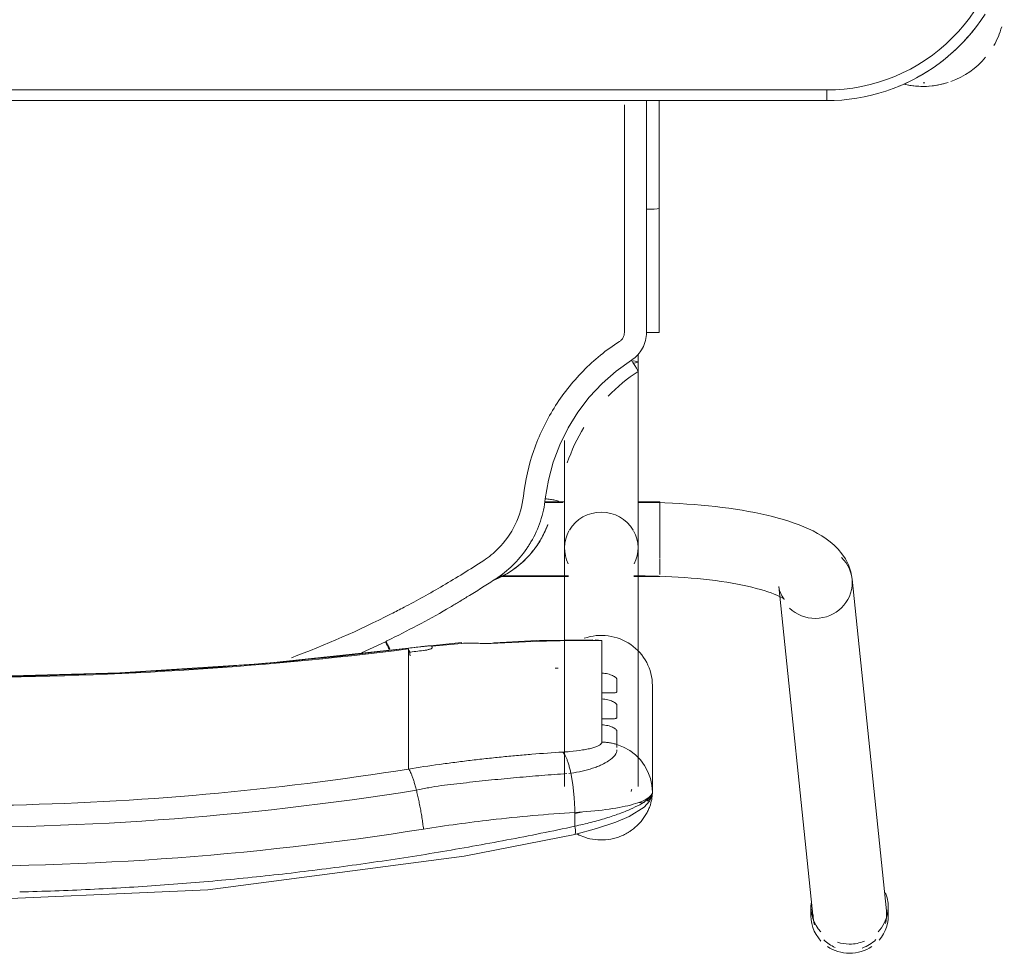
# Model space of a CAD drawing. Header units: metres. Extents: x 2.9 to 42.3, y -72.9 to -49.3.
# Tile 58 of 256: x 6.127 to 6.404, y -63.366 to -63.103. Entities that reach past the tile are written whole.
import ezdxf

# ---------------------------------------------------------------- set-up
doc = ezdxf.new("R2010")
doc.units = ezdxf.units.M
doc.layers.add('I-FURN', color=7, linetype='Continuous', lineweight=18)

# ---------------------------------------------------------------- blocks, each defined once
blk = doc.blocks.new('ConjuntoParaAlunoTamanho6 - CJA06_ConjuntoParaAlunoTamanho6-V20-2PAV')
at = {"layer": 'I-FURN', "color": 253, "true_color": 0xaaaaaa}
for p, q in [((-0.2643023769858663, 0.2945585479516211), (-0.2643023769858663, 0.2919703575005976)), ((-0.2335379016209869, 0.2018170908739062), (-0.2432124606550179, 0.295256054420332)), ((-0.2425404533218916, 0.2919703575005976), (-0.2425404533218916, 0.2945585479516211)), ((-0.2638023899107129, 0.2931241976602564), (-0.254127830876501, 0.1996852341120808)), ((-0.1978999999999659, 0.2596939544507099), (-0.1978999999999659, 0.2296403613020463)), ((-0.1978999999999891, 0.2596939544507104), (-0.197766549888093, 0.2577832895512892)), ((-0.1938499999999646, 0.2581242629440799), (-0.1938499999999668, 0.190968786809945)), ((-0.1920690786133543, 0.2589589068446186), (-0.1920240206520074, 0.25905561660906)), ((-0.1920240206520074, 0.25905561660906), (-0.1919206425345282, 0.259485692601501)), ((-0.1731499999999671, 0.190968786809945), (-0.173149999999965, 0.2581242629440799)), ((-0.1977587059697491, 0.2577280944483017), (-0.1973389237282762, 0.2558006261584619)), ((-0.1973389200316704, 0.2558006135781), (-0.1966477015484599, 0.2539495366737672)), ((-0.1966476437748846, 0.2539494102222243), (-0.1956994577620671, 0.2522107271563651)), ((-0.1749254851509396, 0.2543538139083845), (-0.174369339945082, 0.2544094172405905)), ((-0.1292314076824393, 0.2438022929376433), (-0.1292314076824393, 0.253173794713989)), ((-0.1956994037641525, 0.2522106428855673), (-0.1945122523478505, 0.2506185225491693)), ((-0.1292314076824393, 0.2421389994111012), (-0.1292314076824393, 0.2438022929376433)), ((-0.1292314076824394, 0.2421389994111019), (-0.1292314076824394, 0.2365253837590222)), ((-0.1836599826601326, 0.2407252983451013), (-0.1836599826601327, 0.2390378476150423)), ((-0.1292314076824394, 0.2365253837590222), (-0.1292314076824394, 0.2348620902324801)), ((-0.1836599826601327, 0.2334483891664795), (-0.1836599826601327, 0.2317609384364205)), ((-0.1292314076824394, 0.2348620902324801), (-0.1292314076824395, 0.2292484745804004)), ((-0.1292314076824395, 0.2292484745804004), (-0.1292314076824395, 0.2275851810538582)), ((-0.1292314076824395, 0.2275851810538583), (-0.1292314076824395, 0.2219715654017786)), ((-0.1836599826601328, 0.2261714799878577), (-0.1836599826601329, 0.2170112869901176)), ((-0.1292314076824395, 0.2219715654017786), (-0.1292314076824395, 0.2203082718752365)), ((-0.1441419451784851, 0.2175731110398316), (-0.1292586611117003, 0.2191524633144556)), ((-0.1159764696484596, 0.2204774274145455), (-0.1226984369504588, 0.2173238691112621)), ((-0.1836599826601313, 0.2170112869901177), (-0.1818018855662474, 0.2167931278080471)), ((-0.1927135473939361, 0.1989367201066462), (-0.1999999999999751, 0.1989367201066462)), ((-0.199999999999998, 0.1984449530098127), (-0.199999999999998, 0.1941086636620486)), ((-0.1927106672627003, 0.1987867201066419), (-0.1938499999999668, 0.1987867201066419)), ((-0.1938499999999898, 0.1987867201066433), (-0.1938499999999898, 0.1984502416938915)), ((-0.1938499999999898, 0.1984502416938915), (-0.1938499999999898, 0.1976441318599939)), ((-0.1549429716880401, 0.1987867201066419), (-0.1742893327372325, 0.1987867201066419)), ((-0.1547360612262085, 0.1989367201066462), (-0.1742864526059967, 0.1989367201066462)), ((-0.199999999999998, 0.1939272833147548), (-0.1999999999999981, 0.1857513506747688)), ((-0.1938499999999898, 0.1936664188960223), (-0.1938499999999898, 0.1916047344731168)), ((-0.1938499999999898, 0.1837095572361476), (-0.1938499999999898, 0.1858191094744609)), ((-0.1999999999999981, 0.1857279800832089), (-0.1999999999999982, 0.179219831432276)), ((-0.1938499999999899, 0.1780867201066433), (-0.1938499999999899, 0.1806828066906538)), ((-0.1999999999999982, 0.1791583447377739), (-0.1999999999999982, 0.1779367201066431)), ((-0.1999999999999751, 0.1779367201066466), (-0.1937679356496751, 0.1779367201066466)), ((-0.1732320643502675, 0.1779367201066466), (-0.1675962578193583, 0.1779367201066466)), ((-0.1726767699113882, 0.1780867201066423), (-0.1675711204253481, 0.1780867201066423)), ((-0.1938499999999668, 0.1385735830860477), (-0.1938499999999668, 0.1364339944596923)), ((-0.1998252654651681, 0.1302070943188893), (-0.1998241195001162, 0.09530095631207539)), ((-0.1998165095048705, 0.06488258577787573), (-0.1998241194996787, 0.095301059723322)), ((-0.1998241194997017, 0.09530105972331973), (-0.1998198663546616, 0.09528842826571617)), ((-0.196225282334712, 0.0955583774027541), (-0.1973810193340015, 0.09554367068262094)), ((0.247000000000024, 0.0649665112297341), (-0.2469999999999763, 0.0649665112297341)), ((-0.2469999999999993, 0.06496651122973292), (-0.2469999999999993, 0.06196651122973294)), ((0.2470000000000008, 0.06496651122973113), (-0.2469999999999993, 0.06496651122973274))]:
    blk.add_line(p, q, dxfattribs=at)
at = {"layer": 'I-FURN', "color": 253, "true_color": 0xaaaaaa, "flags": 128}
for points in [[(0.0001000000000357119, 0.290399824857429), (-0.07266958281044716, 0.2872143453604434), (-0.1448601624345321, 0.2777017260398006), (-0.1760326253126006, 0.2716064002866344)], [(-0.176034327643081, 0.2716060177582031), (-0.1821754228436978, 0.2699680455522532), (-0.1876074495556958, 0.2681172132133), (-0.1913128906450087, 0.2665180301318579), (-0.1955671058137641, 0.2639038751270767), (-0.1970794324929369, 0.2622558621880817), (-0.1976471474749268, 0.2611297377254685), (-0.1978999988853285, 0.2597125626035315)], [(-0.1760658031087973, 0.2692828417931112), (-0.1760658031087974, 0.2683125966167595), (-0.1760658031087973, 0.2673423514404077), (-0.1760658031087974, 0.2663721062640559), (-0.1760658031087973, 0.2654018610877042)], [(-0.1978999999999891, 0.2596939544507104), (-0.1978999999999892, 0.2521805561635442), (-0.1978999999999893, 0.244667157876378), (-0.1978999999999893, 0.2371537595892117), (-0.1978999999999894, 0.2296403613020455)], [(-0.1978999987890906, 0.2446838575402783), (-0.197899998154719, 0.2521977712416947), (-0.1978999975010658, 0.2597116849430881)], [(-0.1945121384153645, 0.2506183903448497), (-0.1931094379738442, 0.2492039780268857), (-0.1915187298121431, 0.2479946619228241)], [(-0.1915186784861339, 0.2479946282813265), (-0.1897706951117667, 0.2470146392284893), (-0.1879002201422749, 0.2462823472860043)], [(-0.1878999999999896, 0.2424255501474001), (-0.1878999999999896, 0.2433897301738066), (-0.1878999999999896, 0.2443539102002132), (-0.1878999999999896, 0.2453180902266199), (-0.1878999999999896, 0.2462822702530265)], [(-0.1836599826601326, 0.2456094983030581), (-0.1836599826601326, 0.2443884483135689), (-0.1836599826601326, 0.2431673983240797), (-0.1836599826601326, 0.2419463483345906), (-0.1836599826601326, 0.2407252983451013)], [(-0.1878999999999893, 0.2351486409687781), (-0.1878999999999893, 0.2360322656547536), (-0.1878999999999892, 0.2369158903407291), (-0.1878999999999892, 0.2377995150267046), (-0.1878999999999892, 0.2386831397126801)], [(-0.1836599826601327, 0.2390378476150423), (-0.1836599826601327, 0.2376404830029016), (-0.1836599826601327, 0.2362431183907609), (-0.1836599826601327, 0.2348457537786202), (-0.1836599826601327, 0.2334483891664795)], [(-0.1878999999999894, 0.2278717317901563), (-0.1878999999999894, 0.2287553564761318), (-0.1878999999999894, 0.2296389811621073), (-0.1878999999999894, 0.2305226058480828), (-0.1878999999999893, 0.2314062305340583)], [(-0.1836599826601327, 0.2317609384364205), (-0.1836599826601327, 0.2303635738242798), (-0.1836599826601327, 0.2289662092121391), (-0.1836599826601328, 0.2275688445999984), (-0.1836599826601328, 0.2261714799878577)], [(-0.1292586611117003, 0.2191524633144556), (-0.08865069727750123, 0.2234198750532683), (-0.04790057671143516, 0.2260954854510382), (-0.007073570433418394, 0.2271749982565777), (0.03376492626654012, 0.2266566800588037), (0.07454949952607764, 0.2245413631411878), (0.1152148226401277, 0.2208324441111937), (0.1294586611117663, 0.2191524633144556)], [(-0.1292314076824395, 0.2203082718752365), (-0.1292314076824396, 0.2200743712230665), (-0.1292314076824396, 0.2198404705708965), (-0.1292314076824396, 0.2196065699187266), (-0.1292314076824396, 0.2193726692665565)], [(-0.1811141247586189, 0.2167731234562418), (-0.165325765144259, 0.2170099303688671), (-0.1533056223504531, 0.2176050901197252)], [(-0.1358999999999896, 0.2186998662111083), (-0.1358999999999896, 0.218777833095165), (-0.1358999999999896, 0.2188557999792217), (-0.1358999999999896, 0.2189337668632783), (-0.1358999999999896, 0.219011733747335)], [(-0.233537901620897, 0.201817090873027), (-0.2337286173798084, 0.2028696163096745), (-0.2340307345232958, 0.2037613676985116), (-0.2343720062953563, 0.2044473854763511), (-0.2346851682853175, 0.2049236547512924), (-0.2349211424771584, 0.2052118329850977), (-0.2350504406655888, 0.2053439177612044), (-0.2350704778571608, 0.2053619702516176)], [(-0.2350704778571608, 0.2053619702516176), (-0.2350077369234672, 0.2053133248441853), (-0.2348200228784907, 0.2051835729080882), (-0.2345106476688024, 0.2049931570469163), (-0.2340848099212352, 0.20475802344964), (-0.2335484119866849, 0.2044905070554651), (-0.2329074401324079, 0.2042001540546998), (-0.2321676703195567, 0.2038943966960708), (-0.231334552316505, 0.2035790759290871), (-0.2304131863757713, 0.2032588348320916), (-0.2294083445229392, 0.2029374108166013), (-0.2283245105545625, 0.2026178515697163), (-0.22716592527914, 0.2023026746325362), (-0.2259366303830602, 0.2019939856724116), (-0.2246405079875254, 0.2016935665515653), (-0.2232813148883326, 0.2014029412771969), (-0.2218627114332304, 0.2011234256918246), (-0.2203882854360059, 0.200856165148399), (-0.2188615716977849, 0.2006021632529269), (-0.2172860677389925, 0.2003623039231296), (-0.215665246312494, 0.2001373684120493), (-0.2140025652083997, 0.1999280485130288), (-0.2123014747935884, 0.1997349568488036), (-0.2105654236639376, 0.1995586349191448), (-0.208797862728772, 0.1993995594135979), (-0.2070022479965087, 0.1992581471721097), (-0.2051820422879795, 0.1991347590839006), (-0.2033407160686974, 0.1990297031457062), (-0.2014817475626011, 0.1989432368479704), (-0.1996086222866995, 0.1988755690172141), (-0.1977248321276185, 0.1988268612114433), (-0.1958338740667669, 0.1987972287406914), (-0.1939392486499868, 0.1987867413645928), (-0.1938499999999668, 0.1987867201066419)], [(-0.2541278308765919, 0.1996852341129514), (-0.2537524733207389, 0.1976222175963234), (-0.2531060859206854, 0.1957226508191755), (-0.2522614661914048, 0.1940331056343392), (-0.2512866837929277, 0.1925592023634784), (-0.2502318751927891, 0.1912808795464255), (-0.2491278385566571, 0.1901677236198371), (-0.2479903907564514, 0.1891887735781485), (-0.2468256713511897, 0.1883170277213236), (-0.2456343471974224, 0.1875306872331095), (-0.2444143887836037, 0.1868128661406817), (-0.243162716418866, 0.1861507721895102), (-0.2418761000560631, 0.1855348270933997), (-0.2405516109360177, 0.1849579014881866), (-0.2391868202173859, 0.1844147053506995), (-0.2377798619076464, 0.1839013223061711), (-0.2363294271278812, 0.1834148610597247), (-0.2348347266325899, 0.1829531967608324), (-0.2332954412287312, 0.1825147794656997), (-0.2317116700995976, 0.182098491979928), (-0.2300838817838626, 0.18170354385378), (-0.2284128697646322, 0.1813293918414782), (-0.2266997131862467, 0.1809756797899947), (-0.224945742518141, 0.1806421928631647), (-0.2231525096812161, 0.1803288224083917), (-0.2213217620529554, 0.1800355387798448), (-0.2194554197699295, 0.1797623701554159), (-0.2175555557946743, 0.1795093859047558), (-0.2156243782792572, 0.1792766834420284), (-0.2136642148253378, 0.1790643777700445), (-0.2116774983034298, 0.1788725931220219), (-0.209666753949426, 0.1787014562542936), (-0.2076345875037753, 0.1785510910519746), (-0.2055836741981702, 0.1784216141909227), (-0.2035167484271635, 0.1783131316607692), (-0.201436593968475, 0.1782257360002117), (-0.1993460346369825, 0.1781595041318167), (-0.1972479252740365, 0.1781144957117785), (-0.1951451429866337, 0.1780907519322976), (-0.1938499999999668, 0.1780867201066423)], [(-0.1938499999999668, 0.1385735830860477), (-0.1938499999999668, 0.1405709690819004), (-0.1938499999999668, 0.1425707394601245), (-0.1938499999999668, 0.1445696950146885), (-0.1938499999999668, 0.1465646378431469), (-0.1938499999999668, 0.1485523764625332), (-0.1938499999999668, 0.1505297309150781), (-0.1938499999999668, 0.152493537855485), (-0.1938499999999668, 0.1544406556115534), (-0.1938499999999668, 0.1563679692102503), (-0.1938499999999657, 0.1582723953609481), (-0.1938499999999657, 0.1601508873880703), (-0.1938499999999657, 0.1620004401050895), (-0.1938499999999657, 0.1638180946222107), (-0.1938499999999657, 0.1656009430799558), (-0.1938499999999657, 0.1673461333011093), (-0.1938499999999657, 0.1690508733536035), (-0.1938499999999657, 0.1707124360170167), (-0.1938499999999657, 0.1723281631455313), (-0.1938499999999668, 0.1738954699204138), (-0.1938499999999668, 0.1754118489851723), (-0.1938499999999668, 0.1768748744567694), (-0.1938499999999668, 0.1782822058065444), (-0.1938499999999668, 0.1796315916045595), (-0.1938499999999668, 0.1809208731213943), (-0.1938499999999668, 0.1821479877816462), (-0.1938499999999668, 0.1833109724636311), (-0.1938499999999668, 0.1844079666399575), (-0.1938499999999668, 0.1854372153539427), (-0.1938499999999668, 0.1863970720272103), (-0.1938499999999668, 0.1872860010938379), (-0.1938499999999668, 0.1881025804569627), (-0.1938499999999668, 0.1888455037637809), (-0.1938499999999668, 0.1895135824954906), (-0.1938499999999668, 0.1901057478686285), (-0.1938499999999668, 0.1906210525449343), (-0.1938499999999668, 0.190968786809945)], [(-0.1731499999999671, 0.190968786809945), (-0.1731499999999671, 0.1905139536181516), (-0.1731499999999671, 0.1899816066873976), (-0.1731499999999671, 0.1893725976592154), (-0.1731499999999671, 0.1886879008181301), (-0.1731499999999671, 0.1879286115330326), (-0.1731499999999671, 0.1870959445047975), (-0.1731499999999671, 0.1861912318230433), (-0.1731499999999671, 0.1852159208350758), (-0.1731499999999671, 0.1841715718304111), (-0.1731499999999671, 0.1830598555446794), (-0.1731499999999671, 0.1818825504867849), (-0.1731499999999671, 0.1806415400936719), (-0.1731499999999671, 0.1793388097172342), (-0.1731499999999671, 0.177976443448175), (-0.1731499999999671, 0.1765566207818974), (-0.1731499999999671, 0.1750816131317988), (-0.1731499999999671, 0.1735537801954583), (-0.1731499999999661, 0.1719755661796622), (-0.1731499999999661, 0.1703494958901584), (-0.1731499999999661, 0.1686781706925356), (-0.1731499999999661, 0.1669642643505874), (-0.1731499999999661, 0.1652105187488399), (-0.1731499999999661, 0.1634197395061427), (-0.1731499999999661, 0.1615947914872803), (-0.1731499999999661, 0.160660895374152)], [(-0.1684099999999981, 0.1843835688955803), (-0.1684099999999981, 0.1843688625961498), (-0.1684099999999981, 0.1843541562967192), (-0.1684099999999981, 0.1843394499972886), (-0.1684099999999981, 0.184324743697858)], [(-0.1677424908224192, 0.1770641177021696), (-0.1686080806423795, 0.1718750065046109), (-0.1699665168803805, 0.1667882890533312), (-0.1718069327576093, 0.1618511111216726), (-0.1741455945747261, 0.1571266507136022), (-0.1769279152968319, 0.1526472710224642), (-0.1801293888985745, 0.1484554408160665), (-0.183741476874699, 0.1446112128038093), (-0.1877058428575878, 0.1411317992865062), (-0.1919863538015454, 0.1380495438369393)], [(-0.1962270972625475, 0.1302521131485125), (-0.1962262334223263, 0.1233088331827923), (-0.1962256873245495, 0.1163650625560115), (-0.1962254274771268, 0.1094205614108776), (-0.1962253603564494, 0.1024936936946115), (-0.1962252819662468, 0.09555841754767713)], [(-0.1973810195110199, 0.0955436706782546), (-0.1984075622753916, 0.09550450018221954), (-0.1992035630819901, 0.09544490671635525), (-0.199690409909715, 0.09537093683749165), (-0.1998241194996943, 0.09530106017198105)], [(-0.2469999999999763, 0.0649665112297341), (-0.2491194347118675, 0.06492411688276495), (-0.2512354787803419, 0.06479700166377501), (-0.2533447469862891, 0.06458536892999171), (-0.2554438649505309, 0.06428955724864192), (-0.2575294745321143, 0.06391003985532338), (-0.2595982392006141, 0.06344742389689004), (-0.2616468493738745, 0.06290244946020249), (-0.2636720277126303, 0.06227598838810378), (-0.2656705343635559, 0.0615690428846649), (-0.2676391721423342, 0.06078274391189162), (-0.2695747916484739, 0.05991834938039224), (-0.2714742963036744, 0.05897724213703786), (-0.2733346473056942, 0.05796092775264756), (-0.275152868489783, 0.05687103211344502), (-0.2769260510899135, 0.05570929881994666), (-0.2786513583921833, 0.05447758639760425), (-0.2803260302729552, 0.05317786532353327), (-0.2819473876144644, 0.05181221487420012), (-0.2835128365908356, 0.05038281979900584), (-0.2850198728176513, 0.04889196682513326), (-0.2864660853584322, 0.04734204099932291), (-0.2878491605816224, 0.0457355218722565), (-0.2891668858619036, 0.04407497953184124), (-0.2904171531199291, 0.04236307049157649), (-0.2915979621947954, 0.04060253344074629)], [(0.2469999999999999, 0.0619665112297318), (0.1234999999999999, 0.0619665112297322), (-1.453485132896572e-16, 0.06196651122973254), (-0.1235000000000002, 0.06196651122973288), (-0.2470000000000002, 0.06196651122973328)], [(-0.2469999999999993, 0.06196651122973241), (-0.1234999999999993, 0.0619665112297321), (7.44471151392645e-16, 0.06196651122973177), (0.1235000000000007, 0.06196651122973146), (0.2470000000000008, 0.06196651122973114)]]:
    blk.add_lwpolyline(points, dxfattribs=at)
at = {"layer": 'I-FURN', "color": 253, "true_color": 0xaaaaaa}
for centre, radius, start, end in [((-0.2470000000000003, 0.01196651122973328), 0.05000000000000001, 89.99999999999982, 179.9999999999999), ((-0.2469999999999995, 0.01196651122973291), 0.05, 90.00000000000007, 180.0000000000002), ((-0.274125, 0.03797151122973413), 0.02299999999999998, 109.9274386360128, 140.023090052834), ((-0.274125, 0.03797151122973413), 0.02299999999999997, 76.78757610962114, 107.9999999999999), ((-0.274125, 0.03797151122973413), 0.023, 76.40433790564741, 104.466915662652), ((-0.2469999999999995, 0.01196651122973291), 0.05300000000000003, 112.4999999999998, 122.0364515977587), ((-0.2741250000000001, 0.03797151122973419), 0.02199999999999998, 89.99999999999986, 91.18914024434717), ((-0.2469999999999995, 0.01196651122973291), 0.05300000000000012, 127.1606960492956, 143.1496439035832), ((-0.274125, 0.03797151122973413), 0.02300000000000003, 149.9762060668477, 164.3449802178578)]:
    blk.add_arc(centre, radius, start, end, dxfattribs=at)
for centre, major_axis, ratio, start_param, end_param in [((-0.2534214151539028, 0.2945585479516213), (0.01088096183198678, 0), 0.9659258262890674, 1.570796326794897, 2.185057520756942), ((-0.2534214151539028, 0.2945585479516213), (0.01088096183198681, 0), 0.9659258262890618, 0.9594267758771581, 1.570796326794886), ((-0.2535074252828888, 0.2941901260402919), (0.01029496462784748, 0.001065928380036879), 0.9671584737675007, 1.815725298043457, 2.256388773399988), ((-0.2534214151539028, 0.2919703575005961), (0.01088096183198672, 0), 0.9659258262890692, 1.570796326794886, 1.965237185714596), ((-0.2534214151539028, 0.2919703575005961), (0.01088096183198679, 0), 0.9659258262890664, 1.257623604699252, 1.559899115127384), ((-0.2535074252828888, 0.2941901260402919), (0.01029496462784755, 0.001065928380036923), 0.9671584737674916, 0.6855924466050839, 1.060104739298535), ((-0.2534214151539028, 0.2945585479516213), (0.01088096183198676, 0), 0.9659258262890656, 2.438822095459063, 3.243524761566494), ((-0.2534214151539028, 0.2945585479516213), (0.01088096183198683, 0), 0.9659258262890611, 6.170166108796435, 7.020456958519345), ((-0.2534214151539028, 0.2919703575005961), (0.01088096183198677, 0), 0.9659258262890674, 2.404267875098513, 3.526261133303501), ((-0.2535074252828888, 0.2941901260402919), (0.01029496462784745, 0.00106592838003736), 0.9671584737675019, 2.780210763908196, 3.141592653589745), ((-0.2534214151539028, 0.2919703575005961), (0.01088096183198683, 0), 0.9659258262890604, 6.182855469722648, 7.015453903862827), ((-0.2535074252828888, 0.2941901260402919), (0.01029496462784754, 0.001065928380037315), 0.9671584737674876, 6.183379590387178, 6.464027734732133), ((-0.1834999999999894, 0.2296403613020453), (-0.01439999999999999, 1.543589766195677e-16), 0.9781476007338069, 0, 1.909657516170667), ((9.999999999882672e-05, -0.7715866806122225), (1.021100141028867, 0), 0.9781476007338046, 1.44377104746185, 1.697821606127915), ((9.999999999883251e-05, -0.7711708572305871), (1.0208981, 0), 0.9781476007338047, 1.443771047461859, 1.697821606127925), ((-0.1792715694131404, 0.6012766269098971), (0.385, 0), 0.9781476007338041, 4.732926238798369, 4.735012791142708), ((-0.1792715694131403, 0.6035636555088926), (0.3950000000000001, 0), 0.9781476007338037, 4.828782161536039, 4.83941425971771), ((-0.1792715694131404, 0.6022122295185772), (0.3947979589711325, 0), 0.9781476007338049, 4.828841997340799, 4.839414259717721), ((-0.1304982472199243, 0.2290753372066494), (-0.001239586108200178, 0.00992287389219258), 0.026339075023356, 2.463315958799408, 2.789233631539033), ((-0.1792715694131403, 0.6033557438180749), (0.3949999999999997, 0), 0.978147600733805, 4.701278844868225, 4.780292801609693), ((-0.1450124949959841, 0.2275351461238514), (-0.0008705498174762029, 0.009962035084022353), 0.01850094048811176, 2.95752618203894, 3.350225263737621), ((-0.1792715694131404, 0.6026280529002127), (0.3949999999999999, 0), 0.9781476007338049, 4.801491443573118, 4.82254091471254), ((-0.2438328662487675, 0.2007511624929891), (0.01029496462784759, 0.001065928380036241), 0.9671584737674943, 1.4709906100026, 3.041786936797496), ((-0.2438328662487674, 0.2007511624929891), (0.01029496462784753, 0.001065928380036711), 0.9671584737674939, 0.6855924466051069, 1.470990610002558), ((-0.2438328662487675, 0.200751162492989), (0.01029496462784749, 0.001065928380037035), 0.9671584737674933, 3.041786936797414, 3.827185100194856), ((-0.1834999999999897, 0.1909687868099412), (0.01034999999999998, 0), 0.9781476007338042, 2.686586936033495, 3.638527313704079), ((-0.1834999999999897, 0.1909687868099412), (0.01035000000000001, 0), 0.9781476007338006, 5.786250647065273, 6.73819102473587), ((-0.1834999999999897, 0.1909687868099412), (0.01035, 0), 0.9781476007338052, 3.66519142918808, 4.712388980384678), ((-0.1834999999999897, 0.1909687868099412), (0.01034999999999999, 0), 0.9781476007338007, 4.712388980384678, 5.759586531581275), ((-0.1834999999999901, 0.1385735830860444), (0.01035000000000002, 0), 0.06975647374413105, 2.648424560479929, 3.665191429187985)]:
    blk.add_ellipse(centre, major_axis=major_axis, ratio=ratio, start_param=start_param, end_param=end_param, dxfattribs=at)
for points in [[(-0.05929463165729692, 0.2859072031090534), (-0.0658756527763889, 0.285438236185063), (-0.07244736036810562, 0.2848919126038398), (-0.07900653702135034, 0.2842687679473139)], [(-0.03952650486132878, 0.2870815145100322), (-0.04612297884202, 0.2867677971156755), (-0.05271335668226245, 0.2863761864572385), (-0.05929442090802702, 0.2859072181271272)], [(-0.01972185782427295, 0.2877884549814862), (-0.02632733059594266, 0.2876310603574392), (-0.0329299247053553, 0.2873952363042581), (-0.03952642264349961, 0.2870815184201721)], [(-0.07900690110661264, 0.2842687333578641), (-0.08556602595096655, 0.2836455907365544), (-0.09211261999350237, 0.2829456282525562), (-0.09864346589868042, 0.2821693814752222)], [(-0.09864346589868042, 0.2821693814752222), (-0.1051744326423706, 0.2813931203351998), (-0.1116896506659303, 0.2805405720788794), (-0.1181860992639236, 0.2796131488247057)], [(-0.1181862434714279, 0.279613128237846), (-0.1246826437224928, 0.2786857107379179), (-0.1311602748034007, 0.2776834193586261), (-0.1376161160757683, 0.2766076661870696)], [(-0.1376161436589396, 0.2766076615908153), (-0.1440720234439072, 0.2755319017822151), (-0.1505061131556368, 0.2743826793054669), (-0.1569153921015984, 0.2731614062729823)], [(-0.1569155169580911, 0.2731613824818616), (-0.1633247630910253, 0.2719401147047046), (-0.1697091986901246, 0.2706467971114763), (-0.1760658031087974, 0.2692828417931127)], [(-0.1334597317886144, 0.2700975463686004), (-0.1333915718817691, 0.2695629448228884), (-0.1332445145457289, 0.2684805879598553), (-0.1329950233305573, 0.2668394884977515), (-0.13271980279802, 0.2652023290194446), (-0.1324223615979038, 0.2635911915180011), (-0.1321069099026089, 0.2620269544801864), (-0.1317774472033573, 0.2605307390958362), (-0.131551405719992, 0.2595920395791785), (-0.1314375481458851, 0.2591403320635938)], [(-0.176065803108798, 0.2654018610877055), (-0.1791352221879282, 0.2652333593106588), (-0.1850371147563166, 0.2646984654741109), (-0.1921907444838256, 0.2633749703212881), (-0.1968242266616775, 0.2616500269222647), (-0.1978999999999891, 0.2603482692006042), (-0.1978999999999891, 0.2596939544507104)], [(-0.1760890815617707, 0.2657671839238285), (-0.1766991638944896, 0.2656103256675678), (-0.1773066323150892, 0.2654480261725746), (-0.1779078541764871, 0.2652812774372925)], [(-0.176065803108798, 0.2654018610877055), (-0.1760589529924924, 0.2649819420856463), (-0.1760367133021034, 0.2641342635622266), (-0.1759782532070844, 0.2628495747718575), (-0.1758952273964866, 0.2615619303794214), (-0.175788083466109, 0.2602816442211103), (-0.17565767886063, 0.2590190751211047), (-0.1755052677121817, 0.2577841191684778), (-0.1753320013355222, 0.2565866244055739), (-0.175139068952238, 0.255436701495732), (-0.17499849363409, 0.2547076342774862), (-0.1749255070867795, 0.2543539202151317)], [(-0.1292314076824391, 0.2531737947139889), (-0.1293198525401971, 0.253273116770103), (-0.1295044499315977, 0.2535308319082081), (-0.1298007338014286, 0.2540876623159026), (-0.1301127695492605, 0.2548082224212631), (-0.130436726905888, 0.2556848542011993), (-0.1307683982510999, 0.2567045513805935), (-0.1311037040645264, 0.2578555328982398), (-0.1313268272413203, 0.2587010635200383), (-0.1314375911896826, 0.259140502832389)], [(-0.1749255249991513, 0.2543540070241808), (-0.1748359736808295, 0.2539200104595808), (-0.1746487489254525, 0.2530845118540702), (-0.1743466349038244, 0.2519451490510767), (-0.1740270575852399, 0.2509327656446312), (-0.1736938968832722, 0.2500587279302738), (-0.1733510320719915, 0.2493354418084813), (-0.1730027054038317, 0.2487702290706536), (-0.1727696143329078, 0.2485030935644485), (-0.1726535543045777, 0.2483980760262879)], [(-0.1552990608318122, 0.2498012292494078), (-0.1567469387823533, 0.2496562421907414), (-0.1581945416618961, 0.2495182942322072), (-0.1596417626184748, 0.2493873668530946)], [(-0.1509547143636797, 0.2502573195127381), (-0.1524030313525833, 0.250098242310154), (-0.1538511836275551, 0.249946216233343), (-0.1552990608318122, 0.2498012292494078)], [(-0.1466093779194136, 0.2507557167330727), (-0.1480579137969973, 0.2505825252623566), (-0.149506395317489, 0.2504163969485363), (-0.1509547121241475, 0.2502573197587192)], [(-0.1422637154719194, 0.2512964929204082), (-0.1437122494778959, 0.2511091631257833), (-0.1451608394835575, 0.2509289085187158), (-0.1466093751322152, 0.2507557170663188)], [(-0.1639821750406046, 0.2490156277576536), (-0.1668748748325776, 0.2487818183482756), (-0.1697656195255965, 0.2485760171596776), (-0.1726535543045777, 0.2483980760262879)], [(-0.1596417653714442, 0.2493873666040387), (-0.1610889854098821, 0.249256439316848), (-0.1625358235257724, 0.2491325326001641), (-0.1639821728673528, 0.2490156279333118)], [(-0.1879001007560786, 0.2462823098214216), (-0.1875579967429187, 0.2461749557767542), (-0.1868655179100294, 0.2459854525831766), (-0.1858079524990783, 0.2457777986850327), (-0.1847375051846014, 0.245647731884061), (-0.1840192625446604, 0.2456134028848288), (-0.1836599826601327, 0.2456094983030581)], [(-0.09624535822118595, 0.2218352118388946), (-0.1058408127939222, 0.2182510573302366), (-0.1151956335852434, 0.2141430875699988), (-0.124341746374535, 0.2095039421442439)], [(-0.1358999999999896, 0.219011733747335), (-0.1358974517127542, 0.2190478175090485), (-0.135862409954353, 0.2191208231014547), (-0.1357253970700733, 0.2192307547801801), (-0.1354877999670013, 0.2193475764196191), (-0.1351772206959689, 0.2194610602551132), (-0.1347943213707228, 0.2195675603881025), (-0.1343570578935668, 0.2196652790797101), (-0.1339016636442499, 0.2197447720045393), (-0.1335709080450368, 0.2197895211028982), (-0.1333999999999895, 0.2198095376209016)], [(-0.1233517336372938, 0.2181258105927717), (-0.1235632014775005, 0.218556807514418), (-0.1237665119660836, 0.2189779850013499), (-0.1239462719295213, 0.2193574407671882)], [(-0.1539742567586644, 0.2177192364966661), (-0.1534937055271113, 0.2175210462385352), (-0.1529962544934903, 0.2175770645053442), (-0.1524701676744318, 0.2178778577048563)], [(-0.1524701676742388, 0.2178778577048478), (-0.1511336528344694, 0.2178205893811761), (-0.148400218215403, 0.2177478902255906), (-0.1455629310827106, 0.2177625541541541), (-0.1441226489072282, 0.217792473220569)], [(-0.1243563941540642, 0.2165087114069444), (-0.127170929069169, 0.2151169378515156), (-0.132758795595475, 0.2122360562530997), (-0.1382577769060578, 0.2091620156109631), (-0.140984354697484, 0.2075760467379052)], [(-0.1358494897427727, 0.2186013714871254), (-0.135866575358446, 0.2186169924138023), (-0.1358918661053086, 0.2186492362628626), (-0.1359000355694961, 0.2186828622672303), (-0.1358999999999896, 0.2186998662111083)], [(-0.1226979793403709, 0.2173232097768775), (-0.1229747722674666, 0.2171883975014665), (-0.1235279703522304, 0.2169178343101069), (-0.124080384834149, 0.2166453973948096), (-0.1243563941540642, 0.2165087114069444)], [(-0.1228881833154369, 0.2172303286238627), (-0.1230391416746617, 0.2175280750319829), (-0.1231915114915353, 0.2178323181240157), (-0.1233396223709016, 0.2181318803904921)], [(-0.124341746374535, 0.2095039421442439), (-0.1249439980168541, 0.2091985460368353), (-0.1261530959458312, 0.2085797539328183), (-0.127371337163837, 0.2079446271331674), (-0.1279827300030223, 0.2076228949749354)], [(-0.1279827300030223, 0.2076228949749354), (-0.1315664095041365, 0.205741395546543), (-0.1388903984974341, 0.2016844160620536), (-0.1465126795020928, 0.1969783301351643), (-0.1503956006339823, 0.1944471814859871)], [(-0.140984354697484, 0.2075760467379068), (-0.1418838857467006, 0.2070440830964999), (-0.1436780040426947, 0.2059695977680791), (-0.1454617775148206, 0.2048741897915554), (-0.1463509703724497, 0.2043213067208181)], [(-0.1463764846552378, 0.2043055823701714), (-0.1476209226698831, 0.2035451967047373), (-0.1501008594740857, 0.2020049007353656), (-0.1525577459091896, 0.2004277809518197), (-0.1537794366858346, 0.1996302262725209)], [(-0.1568013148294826, 0.1981978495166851), (-0.155763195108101, 0.1987999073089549), (-0.1547464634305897, 0.1992965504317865), (-0.1537598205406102, 0.1997100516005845)], [(-0.1650109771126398, 0.1907575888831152), (-0.164470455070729, 0.191508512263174), (-0.163310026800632, 0.1929545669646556), (-0.161349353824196, 0.1949320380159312), (-0.1591901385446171, 0.1966947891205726), (-0.1576358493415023, 0.1977121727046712), (-0.1568341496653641, 0.1981787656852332)], [(-0.1537794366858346, 0.1996302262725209), (-0.1554966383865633, 0.198508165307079), (-0.1586948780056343, 0.195943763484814), (-0.1613359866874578, 0.1928020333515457), (-0.1624994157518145, 0.191104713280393)], [(-0.1503956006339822, 0.194447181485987), (-0.1511343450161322, 0.1939646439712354), (-0.1525553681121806, 0.1929255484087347), (-0.1538574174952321, 0.191743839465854), (-0.1544771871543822, 0.1911186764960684)], [(-0.1637112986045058, 0.1892355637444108), (-0.1647895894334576, 0.1873763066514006), (-0.1665590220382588, 0.1834307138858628), (-0.1674964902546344, 0.1792013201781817), (-0.1677424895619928, 0.1770639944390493)], [(-0.1624994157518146, 0.1911047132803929), (-0.1627133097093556, 0.1907999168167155), (-0.1631293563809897, 0.1901833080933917), (-0.1635214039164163, 0.1895535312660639), (-0.1637112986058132, 0.1892355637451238)], [(-0.1544771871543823, 0.1911186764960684), (-0.1564547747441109, 0.1891182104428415), (-0.1596892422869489, 0.1845226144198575), (-0.1612418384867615, 0.1791461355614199), (-0.1615632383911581, 0.1763592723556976)], [(-0.1677424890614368, 0.1770642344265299), (-0.1682328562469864, 0.1771200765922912), (-0.1692131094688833, 0.1772481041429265), (-0.1704566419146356, 0.1774597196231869), (-0.1712817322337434, 0.1776583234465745), (-0.1714682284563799, 0.1777616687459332), (-0.1714634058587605, 0.1778021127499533)], [(-0.1739147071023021, 0.1669853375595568), (-0.175121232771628, 0.1634756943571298), (-0.1767079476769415, 0.160111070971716), (-0.1786363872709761, 0.1569620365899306)], [(-0.1854029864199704, 0.1482281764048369), (-0.1879709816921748, 0.1455767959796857), (-0.1908368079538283, 0.1432074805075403), (-0.1939136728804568, 0.1411945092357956)], [(-0.1939136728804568, 0.1411945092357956), (-0.1939293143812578, 0.1411928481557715), (-0.1938540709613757, 0.1410265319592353), (-0.1934388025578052, 0.1403259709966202), (-0.192784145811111, 0.1392806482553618), (-0.1922544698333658, 0.1384598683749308), (-0.1919863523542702, 0.1380495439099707)], [(-0.1919863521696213, 0.1380501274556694), (-0.1926489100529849, 0.1376179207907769), (-0.1938268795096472, 0.136629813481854), (-0.195191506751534, 0.1347279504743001), (-0.1960368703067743, 0.1325520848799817), (-0.1962246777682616, 0.1310361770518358), (-0.1962270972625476, 0.1302521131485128)], [(-0.1886288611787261, 0.1327672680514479), (-0.1888420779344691, 0.1326285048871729), (-0.1892217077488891, 0.1323105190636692), (-0.1896640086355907, 0.1316970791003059), (-0.1899394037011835, 0.1309924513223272), (-0.1900005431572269, 0.1305014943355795), (-0.1900014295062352, 0.130247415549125)], [(-0.196227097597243, 0.1302520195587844), (-0.1967197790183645, 0.1302517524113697), (-0.1976969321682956, 0.1302488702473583), (-0.1989137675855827, 0.1302381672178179), (-0.1996945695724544, 0.1302227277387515), (-0.1998445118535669, 0.1302108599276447), (-0.1998210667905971, 0.1302049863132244)], [(-0.1998210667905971, 0.1302049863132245), (-0.1998207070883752, 0.124380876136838), (-0.1998194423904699, 0.1127324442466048), (-0.1998196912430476, 0.1010983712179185), (-0.1998198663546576, 0.09528842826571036)], [(-0.1998180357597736, 0.1214692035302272), (-0.1998182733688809, 0.1243806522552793), (-0.1998185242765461, 0.1272925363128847), (-0.1998187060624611, 0.1302043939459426)], [(-0.1998174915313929, 0.095284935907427), (-0.1998173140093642, 0.101095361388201), (-0.1998171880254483, 0.1069128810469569), (-0.1998174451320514, 0.112733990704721)], [(-0.1998198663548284, 0.09528842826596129), (-0.1998199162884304, 0.08515314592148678), (-0.1998200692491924, 0.07501788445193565), (-0.1998200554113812, 0.06488260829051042)], [(-0.199817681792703, 0.06488260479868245), (-0.1998176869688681, 0.06836778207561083), (-0.1998176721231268, 0.0718529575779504), (-0.1998176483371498, 0.07533813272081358)]]:
    blk.add_open_spline(points, degree=3, dxfattribs=at)
for points, knots in [([(-0.1334597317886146, 0.2700975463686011), (-0.0847039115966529, 0.2777950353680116), (0.005190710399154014, 0.2841531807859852), (0.09465608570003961, 0.2762553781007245), (0.1336597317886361, 0.2700975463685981)], [-1, -1, -1, -1, -0.4444444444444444, 0, 0, 0, 0]), ([(-0.1978999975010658, 0.2597116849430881), (-0.1978992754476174, 0.2601895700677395), (-0.197828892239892, 0.2612672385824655), (-0.1974722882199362, 0.2628706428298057), (-0.1969498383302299, 0.2642975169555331), (-0.1964165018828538, 0.2654260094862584), (-0.1958545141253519, 0.2663723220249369), (-0.1953379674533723, 0.2671148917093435), (-0.1949214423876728, 0.2676569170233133), (-0.1944708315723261, 0.2681916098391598), (-0.1938161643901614, 0.2689006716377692), (-0.1929067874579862, 0.2697547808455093), (-0.1918973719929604, 0.2705252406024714), (-0.1910486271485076, 0.271071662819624), (-0.1903984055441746, 0.2714415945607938), (-0.1897348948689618, 0.2717736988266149), (-0.1888273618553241, 0.2721720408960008), (-0.1871898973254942, 0.2727458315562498), (-0.1847401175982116, 0.2732046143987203), (-0.1817407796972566, 0.2731518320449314), (-0.1790554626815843, 0.2725508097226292), (-0.1774490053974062, 0.2718715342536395), (-0.1767851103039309, 0.2715289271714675)], [0, 0, 0, 0, 0.0625, 0.125, 0.15625, 0.1875, 0.21875, 0.234375, 0.25, 0.265625, 0.28125, 0.3125, 0.34375, 0.359375, 0.375, 0.390625, 0.40625, 0.4375, 0.5, 0.5625, 0.625, 0.6721865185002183, 0.6721865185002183, 0.6721865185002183, 0.6721865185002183]), ([(-0.197899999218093, 0.2597116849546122), (-0.1978999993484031, 0.2603422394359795), (-0.1968779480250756, 0.26186790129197), (-0.1928195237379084, 0.2641120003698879), (-0.1886535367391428, 0.2657759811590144), (-0.1849085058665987, 0.2670351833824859), (-0.180643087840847, 0.2682349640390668), (-0.1776024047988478, 0.2689532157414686), (-0.1760658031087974, 0.2692828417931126)], [0, 0, 0, 0, 0.25, 0.5, 0.625, 0.75, 0.875, 1, 1, 1, 1]), ([(-0.1761028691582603, 0.2715562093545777), (-0.1761586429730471, 0.2714860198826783), (-0.1762736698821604, 0.2710598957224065), (-0.1761920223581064, 0.2700340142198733), (-0.1760658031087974, 0.2692828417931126)], [0.625, 0.625, 0.625, 0.625, 0.75, 1, 1, 1, 1]), ([(-0.1760658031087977, 0.2654018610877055), (-0.1681984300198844, 0.2658977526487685), (-0.1539952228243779, 0.2671607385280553), (-0.1397741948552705, 0.2691006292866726), (-0.1334597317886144, 0.2700975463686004)], [-1, -1, -1, -1, -0.4444444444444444, 0, 0, 0, 0]), ([(-0.1314375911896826, 0.2591405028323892), (-0.0834284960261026, 0.2668293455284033), (0.005115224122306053, 0.2731845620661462), (0.09323131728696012, 0.2652914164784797), (0.1316375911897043, 0.2591405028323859)], [-1, -1, -1, -1, -0.4444444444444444, 0, 0, 0, 0]), ([(0.1294314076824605, 0.2531737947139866), (0.08224027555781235, 0.260753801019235), (-0.00483574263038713, 0.2670240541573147), (-0.0914775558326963, 0.2592379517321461), (-0.1292314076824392, 0.2531737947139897)], [-1, -1, -1, -1, -0.4444444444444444, 0, 0, 0, 0]), ([(-0.1964982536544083, 0.2622027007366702), (-0.1967084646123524, 0.2620722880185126), (-0.1970969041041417, 0.2617605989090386), (-0.1976913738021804, 0.26095673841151), (-0.197899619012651, 0.2602130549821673), (-0.197899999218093, 0.2597116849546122)], [0.75, 0.75, 0.75, 0.75, 0.8125, 0.875, 1, 1, 1, 1]), ([(-0.1942107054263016, 0.2625985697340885), (-0.1945014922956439, 0.2626624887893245), (-0.1950241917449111, 0.2627014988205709), (-0.195544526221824, 0.2626020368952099), (-0.1957570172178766, 0.2625375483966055)], [0.5473049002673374, 0.5473049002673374, 0.5473049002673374, 0.5473049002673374, 0.625, 0.6812683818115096, 0.6812683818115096, 0.6812683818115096, 0.6812683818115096]), ([(-0.1738129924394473, 0.2544652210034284), (-0.1714660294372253, 0.2546246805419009), (-0.1667662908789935, 0.2549705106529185), (-0.1597010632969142, 0.2555689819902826), (-0.1538032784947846, 0.2561378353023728), (-0.1490781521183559, 0.2566274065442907), (-0.1455353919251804, 0.2570270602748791), (-0.1419759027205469, 0.2573905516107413), (-0.1384271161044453, 0.2578212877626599), (-0.1349183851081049, 0.2584197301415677), (-0.1325944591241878, 0.2588861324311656), (-0.1314375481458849, 0.2591403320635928)], [0, 0, 0, 0, 0.1666666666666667, 0.3333333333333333, 0.5, 0.5833333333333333, 0.6666666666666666, 0.75, 0.8333333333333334, 0.9166666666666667, 1, 1, 1, 1]), ([(-0.1878987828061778, 0.2477842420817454), (-0.1879118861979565, 0.2482880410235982), (-0.187502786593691, 0.249331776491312), (-0.1858826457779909, 0.2507735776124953), (-0.1839956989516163, 0.2518209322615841), (-0.182398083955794, 0.2524953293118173), (-0.1797831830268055, 0.2534413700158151), (-0.1771474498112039, 0.2540362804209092), (-0.1749255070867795, 0.2543539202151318)], [0, 0, 0, 0, 0.2, 0.4, 0.55, 0.625, 0.7, 1, 1, 1, 1]), ([(-0.1292314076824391, 0.2531737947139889), (-0.1321257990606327, 0.2527140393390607), (-0.1364697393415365, 0.2520670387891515), (-0.1408151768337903, 0.2514838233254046), (-0.1422637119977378, 0.2512964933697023)], [-1, -1, -1, -1, -0.8, -0.7, -0.7, -0.7, -0.7]), ([(-0.1879002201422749, 0.2462823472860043), (-0.187900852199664, 0.2464425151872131), (-0.1879007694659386, 0.2467045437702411), (-0.1879005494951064, 0.2470010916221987), (-0.1879004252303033, 0.2471044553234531)], [0, 0, 0, 0, 0.4, 0.6000000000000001, 0.6000000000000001, 0.6000000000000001, 0.6000000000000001]), ([(-0.1726535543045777, 0.2483980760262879), (-0.173327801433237, 0.2483565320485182), (-0.1753210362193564, 0.2482075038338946), (-0.177767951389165, 0.2479140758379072), (-0.1798484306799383, 0.2475332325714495), (-0.1816328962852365, 0.2470989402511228), (-0.1832174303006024, 0.2464649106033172), (-0.1836599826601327, 0.2458966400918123), (-0.1836599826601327, 0.2456094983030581)], [-1, -1, -1, -1, -0.8888888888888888, -0.6666666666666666, -0.5555555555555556, -0.4444444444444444, -0.2222222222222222, 0, 0, 0, 0]), ([(-0.1836599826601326, 0.2407252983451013), (-0.1842802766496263, 0.240754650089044), (-0.1851208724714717, 0.2408808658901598), (-0.1860880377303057, 0.2411678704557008), (-0.186708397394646, 0.2414201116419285), (-0.187226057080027, 0.2416987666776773), (-0.1876178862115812, 0.2419776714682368), (-0.1878401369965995, 0.2422188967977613), (-0.1878963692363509, 0.2423607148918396), (-0.1878999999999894, 0.2424255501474)], [0, 0, 0, 0, 0.25, 0.375, 0.5, 0.625, 0.75, 0.875, 1, 1, 1, 1]), ([(-0.1878999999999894, 0.2386831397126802), (-0.1878963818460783, 0.2387456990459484), (-0.1878401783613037, 0.2388520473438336), (-0.1876179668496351, 0.2389578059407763), (-0.1872262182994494, 0.2390168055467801), (-0.1867086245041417, 0.2390416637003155), (-0.1860881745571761, 0.2390414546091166), (-0.1851208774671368, 0.2390290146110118), (-0.1842802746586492, 0.239022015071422), (-0.1836599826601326, 0.2390378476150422)], [0, 0, 0, 0, 0.125, 0.25, 0.375, 0.5, 0.625, 0.75, 1, 1, 1, 1]), ([(-0.1836599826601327, 0.2334483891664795), (-0.1842802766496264, 0.2334777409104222), (-0.1851208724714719, 0.2336039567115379), (-0.1860880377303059, 0.233890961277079), (-0.186708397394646, 0.2341432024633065), (-0.1872260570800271, 0.2344218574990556), (-0.1876178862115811, 0.2347007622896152), (-0.1878401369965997, 0.2349419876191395), (-0.1878963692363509, 0.2350838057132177), (-0.1878999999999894, 0.2351486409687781)], [0, 0, 0, 0, 0.25, 0.375, 0.5, 0.625, 0.75, 0.875, 1, 1, 1, 1]), ([(-0.1878999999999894, 0.2314062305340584), (-0.1878963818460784, 0.2314687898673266), (-0.1878401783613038, 0.2315751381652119), (-0.187617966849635, 0.2316808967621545), (-0.1872262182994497, 0.2317398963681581), (-0.1867086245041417, 0.2317647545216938), (-0.1860881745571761, 0.2317645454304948), (-0.185120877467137, 0.2317521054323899), (-0.1842802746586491, 0.2317451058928), (-0.1836599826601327, 0.2317609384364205)], [0, 0, 0, 0, 0.125, 0.25, 0.375, 0.5, 0.625, 0.75, 1, 1, 1, 1]), ([(-0.1836599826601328, 0.2261714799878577), (-0.1842801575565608, 0.2262008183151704), (-0.1851206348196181, 0.2263269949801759), (-0.186087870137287, 0.2266139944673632), (-0.1867083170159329, 0.2268662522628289), (-0.1872259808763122, 0.2271448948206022), (-0.1876178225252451, 0.2274237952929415), (-0.1878401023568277, 0.2276650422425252), (-0.1878963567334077, 0.2278068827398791), (-0.1878999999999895, 0.2278717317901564)], [0, 0, 0, 0, 0.25, 0.375, 0.5, 0.625, 0.75, 0.875, 1, 1, 1, 1]), ([(-0.1238829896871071, 0.2196695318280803), (-0.1237189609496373, 0.2193557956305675), (-0.123331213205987, 0.2186010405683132), (-0.1229127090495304, 0.2177609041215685), (-0.1226981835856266, 0.2173235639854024)], [0.5302375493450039, 0.5302375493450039, 0.5302375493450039, 0.5302375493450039, 0.75, 1, 1, 1, 1]), ([(-0.133399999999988, 0.21865708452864), (-0.1336964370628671, 0.2186231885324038), (-0.1342505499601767, 0.2185603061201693), (-0.1348838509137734, 0.218500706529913), (-0.1352916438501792, 0.2184863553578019), (-0.1355480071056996, 0.2184966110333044), (-0.1357328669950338, 0.2185317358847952), (-0.1358174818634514, 0.2185744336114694), (-0.1358494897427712, 0.2186013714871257)], [0, 0, 0, 0, 0.25, 0.5, 0.625, 0.75, 0.875, 1, 1, 1, 1]), ([(-0.1535017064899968, 0.1998984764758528), (-0.1540647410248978, 0.1996671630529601), (-0.155845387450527, 0.1988632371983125), (-0.1575311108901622, 0.19786655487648), (-0.1586329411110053, 0.1970969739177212)], [0.6367527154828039, 0.6367527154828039, 0.6367527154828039, 0.6367527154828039, 0.75, 1, 1, 1, 1]), ([(-0.1586329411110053, 0.1970969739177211), (-0.1608106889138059, 0.1955759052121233), (-0.1638301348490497, 0.1927257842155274), (-0.1668590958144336, 0.1880707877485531), (-0.1679578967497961, 0.1856259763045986), (-0.1684099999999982, 0.1843835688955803)], [0, 0, 0, 0, 0.5, 0.75, 1, 1, 1, 1]), ([(-0.1684099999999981, 0.184324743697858), (-0.1679944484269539, 0.1854691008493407), (-0.1672535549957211, 0.1871401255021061), (-0.1660439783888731, 0.1892503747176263), (-0.1653668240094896, 0.1902631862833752), (-0.16501097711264, 0.190757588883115)], [0, 0, 0, 0, 0.5, 0.75, 1, 1, 1, 1]), ([(-0.1615632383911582, 0.1763592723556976), (-0.1620822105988, 0.1719098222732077), (-0.1635348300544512, 0.1654918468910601), (-0.1669159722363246, 0.1572863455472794), (-0.1700954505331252, 0.1514549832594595), (-0.1739092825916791, 0.146022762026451), (-0.179761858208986, 0.1393586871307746), (-0.1848670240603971, 0.1352078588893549), (-0.1886288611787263, 0.1327672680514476)], [0, 0, 0, 0, 0.25, 0.375, 0.5, 0.625, 0.75, 1, 1, 1, 1]), ([(-0.1900014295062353, 0.130247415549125), (-0.1900013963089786, 0.1286330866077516), (-0.1900013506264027, 0.1254696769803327), (-0.1900013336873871, 0.1209238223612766), (-0.1900013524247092, 0.1172957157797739), (-0.1900013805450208, 0.1145037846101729), (-0.1900014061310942, 0.1124287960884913), (-0.1900014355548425, 0.1105207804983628), (-0.1900014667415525, 0.108279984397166), (-0.1900014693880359, 0.1062404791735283), (-0.1900014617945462, 0.1040783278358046), (-0.1900014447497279, 0.1022757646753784), (-0.1900014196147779, 0.1002265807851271), (-0.1900013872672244, 0.09774436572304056), (-0.1900013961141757, 0.09514959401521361), (-0.1900014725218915, 0.09188656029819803), (-0.1900015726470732, 0.08842028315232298), (-0.1900016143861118, 0.08419260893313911), (-0.1900016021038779, 0.08048715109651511), (-0.1900015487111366, 0.07684180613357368), (-0.1900014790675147, 0.0735065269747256), (-0.1900014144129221, 0.0708072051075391), (-0.1900013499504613, 0.06830290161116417), (-0.1900013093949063, 0.06666423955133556), (-0.1900012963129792, 0.06612415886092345)], [0, 0, 0, 0, 0.03125, 0.0625, 0.09375, 0.109375, 0.125, 0.140625, 0.15625, 0.1875, 0.203125, 0.21875, 0.234375, 0.25, 0.265625, 0.28125, 0.3125, 0.328125, 0.34375, 0.359375, 0.3671875, 0.375, 0.3828125, 0.3865100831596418, 0.3865100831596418, 0.3865100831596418, 0.3865100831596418]), ([(-0.1962267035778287, 0.06488032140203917), (-0.196226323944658, 0.06801833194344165), (-0.1962256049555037, 0.07469904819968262), (-0.1962251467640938, 0.08490420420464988), (-0.1962251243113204, 0.0920346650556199), (-0.196225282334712, 0.09555837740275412)], [0.8397159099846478, 0.8397159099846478, 0.8397159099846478, 0.8397159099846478, 0.8888888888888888, 0.9444444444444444, 1, 1, 1, 1])]:
    blk.add_open_spline(points, degree=3, knots=knots, dxfattribs=at)
blk = doc.blocks.new('4 GRE - ESCOLA DE CINEMA E AUDIOVISUAL CINE REX R07_rvt-1-2PAV')
at = {"layer": 'I-FURN', "color": 253, "lineweight": 18, "true_color": 0xaaaaaa, "rotation": 180}
blk.add_blockref('ConjuntoParaAlunoTamanho6 - CJA06_ConjuntoParaAlunoTamanho6-V20-2PAV', (6.107281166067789, -63.06044595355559), dxfattribs=at)

msp = doc.modelspace()

# ---------------------------------------------------------------- block references
at = {"lineweight": 5}
msp.add_blockref('4 GRE - ESCOLA DE CINEMA E AUDIOVISUAL CINE REX R07_rvt-1-2PAV', (0, 0), dxfattribs=at)

doc.saveas('drawing.dxf')
